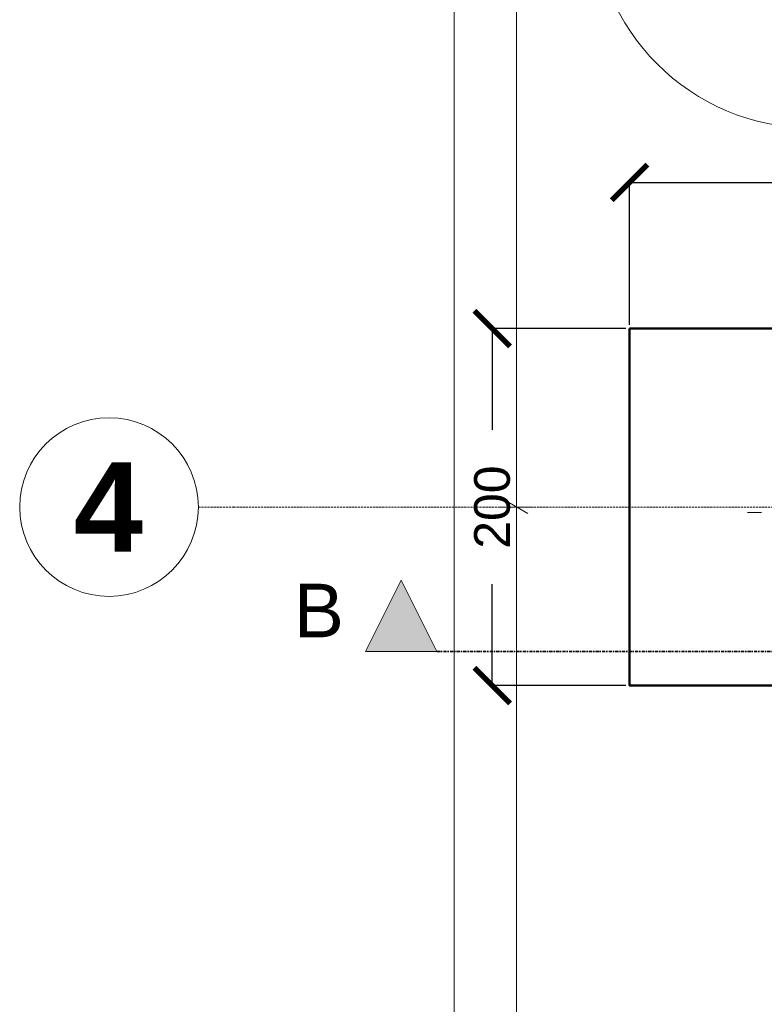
# Model space of a CAD drawing. Extents: x -7314 to 11761, y 144 to 9383.
# Tile 15 of 193: x 468 to 884, y 2308 to 2860. Entities that reach past the tile are written whole.
import ezdxf
from ezdxf.xclip import XClip

# ---------------------------------------------------------------- set-up
doc = ezdxf.new("R2010")
doc.units = 0
doc.header["$MEASUREMENT"] = 0
doc.header["$XCLIPFRAME"] = 0
doc.linetypes.add('Krawędzie ukryte', pattern=[68, 48, -20])
doc.linetypes.add('Kropki i Kreski', pattern=[144, 72, -36, 0, -36])
for name, color, linetype in [('_FORMA - struktura elewacja', 7, 'Continuous'), ('FORMA - Arch 01 - 220-A Ściany', 7, 'Continuous'), ('FORMA - Arch 01 - 410-K Osie', 7, 'Continuous'), ('FORMA - Arch 01 - PZT-5 Opisy ogólne', 7, 'Continuous'), ('FORMA - Arch 04 - Wymiary ogólne', 7, 'Continuous')]:
    doc.layers.add(name, color=color, linetype=linetype)
doc.styles.add('STYL_AUTOMATYCZNY_2', font='arial.ttf')
doc.styles.add('STYL_AUTOMATYCZNY_6', font='arial.ttf')
doc.dimstyles.get("Standard").update_dxf_attribs({"dimtxt": 0.18, "dimasz": 0.18, "dimexe": 0.18, "dimexo": 0.0625, "dimgap": 0.09, "dimtad": 0, "dimtih": 1, "dimtoh": 1, "dimdec": 4, "dimzin": 0, "dimdsep": 46, "dimtxsty": 'Standard', "dimcen": 0.09, "dimadec": 0, "dimazin": 0, "dimtfac": 1, "dimtdec": 4, "dimtofl": 0, "dimtmove": 0, "dimatfit": 3, "dimfxl": 1, "dimtolj": 1, "dimtzin": 0, "dimarcsym": 0})

# ---------------------------------------------------------------- blocks, each defined once
blk = doc.blocks.new('Rysunek_1_1', base_point=(4185.3, -5972.4))
at = {"layer": 'FORMA - Arch 01 - PZT-5 Opisy ogólne', "linetype": 'Continuous', "lineweight": 5}
blk.add_hatch(color=7, dxfattribs=at).paths.add_polyline_path([(661.17, 2505.98), (701.17, 2505.98), (681.17, 2545.98)])
at = {"layer": '_FORMA - struktura elewacja', "color": 1, "linetype": 'Continuous', "lineweight": 13, "ltscale": 0.025}
blk.add_line((882.99, 2583.9), (874.99, 2583.9), dxfattribs=at)
at = {"layer": 'FORMA - Arch 01 - 220-A Ściany', "color": 7, "linetype": 'Continuous', "lineweight": 13, "ltscale": 0.025}
blk.add_arc((911.04, 2921.63), 122.4, 180, 270, dxfattribs=at)
at = {"layer": 'FORMA - Arch 01 - 410-K Osie', "color": 7, "linetype": 'Krawędzie ukryte', "lineweight": 13, "ltscale": 0.025}
for p, q in [((587.6, 2586.9), (567.67, 2586.9)), ((3420.76, 2586.9), (587.6, 2586.9))]:
    blk.add_line(p, q, dxfattribs=at)
at = {"layer": 'FORMA - Arch 01 - 410-K Osie', "color": 7, "linetype": 'Continuous', "lineweight": 13, "ltscale": 0.025}
blk.add_circle((517.67, 2586.9), 50, dxfattribs=at)
at = {"layer": 'FORMA - Arch 01 - 410-K Osie', "color": 7, "linetype": 'Krawędzie ukryte', "lineweight": 13, "ltscale": 0.025}
blk.add_point((587.6, 2586.9), dxfattribs=at)
blk.add_point((587.6, 2586.9), dxfattribs=at)
at = {"layer": 'FORMA - Arch 01 - PZT-5 Opisy ogólne', "color": 7, "linetype": 'Kropki i Kreski', "lineweight": 35, "ltscale": 0.025}
blk.add_line((701.17, 2505.98), (3901.95, 2505.98), dxfattribs=at)
at = {"layer": 'FORMA - Arch 01 - PZT-5 Opisy ogólne', "color": 7, "linetype": 'Continuous', "lineweight": 5, "ltscale": 0.025, "flags": 128}
blk.add_lwpolyline([(661.17, 2505.98), (701.17, 2505.98), (681.17, 2545.98)], close=True, dxfattribs=at)
at = {"layer": 'FORMA - Arch 04 - Wymiary ogólne', "color": 154, "linetype": 'Continuous', "lineweight": 13, "ltscale": 0.025}
for p, q in [((710.86, 721.9), (710.86, 7923.64)), ((745.86, 2586.9), (745.86, 3186.9)), ((755.23, 2586.9), (736.48, 2586.9)), ((739.61, 2590.51), (752.11, 2583.29)), ((745.86, 1986.9), (745.86, 2586.9))]:
    blk.add_line(p, q, dxfattribs=at)
at = {"layer": 'FORMA - Arch 01 - 410-K Osie', "color": 7, "linetype": 'Continuous', "lineweight": 13, "insert": (536.74, 2611.9), "char_height": 50, "attachment_point": 3, "style": 'STYL_AUTOMATYCZNY_6'}
blk.add_mtext('\\A1;{\\pqr;\\pt0;\\fArial|b1|i0|c238|p0;\\W1.000000;4}', dxfattribs=at)
at = {"layer": 'FORMA - Arch 01 - PZT-5 Opisy ogólne', "color": 7, "linetype": 'Continuous', "lineweight": 5, "insert": (649.17, 2513.98), "char_height": 30, "attachment_point": 9, "style": 'STYL_AUTOMATYCZNY_2'}
blk.add_mtext('\\A1;{\\pqr;\\pt0;\\fArial|b0|i0|c238|p0;\\W1.000000;B}', dxfattribs=at)
blk = doc.blocks.new('_ArchTick')
at = {"color": 0, "linetype": 'ByBlock', "transparency": 16777216, "const_width": 0.15}
blk.add_lwpolyline([(-0.5, -0.5), (0.5, 0.5)], dxfattribs=at)
blk = doc.blocks.new('*D444')
at = {"color": 0, "lineweight": -2}
for p, q in [((809.04, 2688.9), (809.04, 2768.9)), ((809.04, 2768.72), (890.81, 2768.72)), ((1059.04, 2768.72), (977.27, 2768.72)), ((1059.04, 2688.9), (1059.04, 2768.9))]:
    blk.add_line(p, q, dxfattribs=at)
at = {"layer": 'Defpoints', "color": 0}
for p in [(1059.04, 2768.72), (809.04, 2686.9), (1059.04, 2686.9)]:
    blk.add_point(p, dxfattribs=at)
at = {"color": 0, "linetype": 'ByBlock', "lineweight": -2, "xscale": 20, "yscale": 20, "zscale": 20, "rotation": 180}
blk.add_blockref('_ArchTick', (809.04, 2768.72), dxfattribs=at)
at = {"color": 0, "linetype": 'ByBlock', "lineweight": -2, "xscale": 20, "yscale": 20, "zscale": 20}
blk.add_blockref('_ArchTick', (1059.04, 2768.72), dxfattribs=at)
at = {"color": 1, "lineweight": 20, "insert": (934.04, 2768.72), "char_height": 20, "attachment_point": 5, "style": 'STYL_AUTOMATYCZNY_2'}
blk.add_mtext('\\A1;250', dxfattribs=at)
blk = doc.blocks.new('*D445')
at = {"color": 0, "lineweight": -2}
for p, q in [((807.04, 2686.9), (732.02, 2686.9)), ((732.2, 2686.9), (732.2, 2630.13)), ((732.2, 2486.9), (732.2, 2543.67)), ((807.04, 2486.9), (732.02, 2486.9))]:
    blk.add_line(p, q, dxfattribs=at)
at = {"layer": 'Defpoints', "color": 0}
for p in [(809.04, 2686.9), (732.2, 2486.9), (809.04, 2486.9)]:
    blk.add_point(p, dxfattribs=at)
at = {"color": 0, "linetype": 'ByBlock', "lineweight": -2, "xscale": 20, "yscale": 20, "zscale": 20}
for p, rotation in [((732.2, 2686.9), 90), ((732.2, 2486.9), 270)]:
    blk.add_blockref('_ArchTick', p, dxfattribs=dict(at, rotation=rotation))
at = {"color": 1, "lineweight": 20, "insert": (732.2, 2586.9), "char_height": 20, "attachment_point": 5, "rotation": 90, "style": 'STYL_AUTOMATYCZNY_2'}
blk.add_mtext('\\A1;200', dxfattribs=at)

msp = doc.modelspace()

# ---------------------------------------------------------------- block references
at = {"lineweight": 20}
ref = msp.add_blockref('Rysunek_1_1', (4185.29965, -5972.39804), dxfattribs=at)
XClip(ref).set_block_clipping_path([(254.0251470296, 246.5573808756), (9689.7973583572, 9358.9497337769)])

# ---------------------------------------------------------------- next in the draw order: linework, layer by layer
at = {"lineweight": 50}
msp.add_lwpolyline([(809.04065, 2686.89689), (1059.04065, 2686.89689), (1059.04065, 2486.89689), (809.04065, 2486.89689), (809.04065, 2686.89689)], dxfattribs=at)

# ---------------------------------------------------------------- next in the draw order: dimensions: what is measured, and where the dimension line sits
at = {"lineweight": 20}
dim = msp.add_linear_dim(base=(1059.04065, 2768.71632), p1=(809.04065, 2686.89689), p2=(1059.04065, 2686.89689), dimstyle='Standard', override={"dimtxt": 20, "dimasz": 20, "dimexo": 2, "dimgap": 21, "dimdec": 0, "dimtxsty": 'STYL_AUTOMATYCZNY_2', "dimblk1": 'ArchTick', "dimblk2": 'ArchTick', "dimsah": 1, "dimclrt": 1}, dxfattribs=at)
dim.commit()
dim.dimension.update_dxf_attribs({"geometry": '*D444', "text_midpoint": (934.04065, 2768.71632), "text_rotation": 360})
dim = msp.add_linear_dim(base=(732.19527, 2486.89689), p1=(809.04065, 2686.89689), p2=(809.04065, 2486.89689), angle=90, dimstyle='Standard', override={"dimtxt": 20, "dimasz": 20, "dimexo": 2, "dimgap": 21, "dimdec": 0, "dimtxsty": 'STYL_AUTOMATYCZNY_2', "dimblk1": 'ArchTick', "dimblk2": 'ArchTick', "dimsah": 1, "dimclrt": 1}, dxfattribs=at)
dim.commit()
dim.dimension.update_dxf_attribs({"geometry": '*D445', "text_midpoint": (732.19527, 2586.89689), "text_rotation": 90})

doc.saveas('drawing.dxf')
